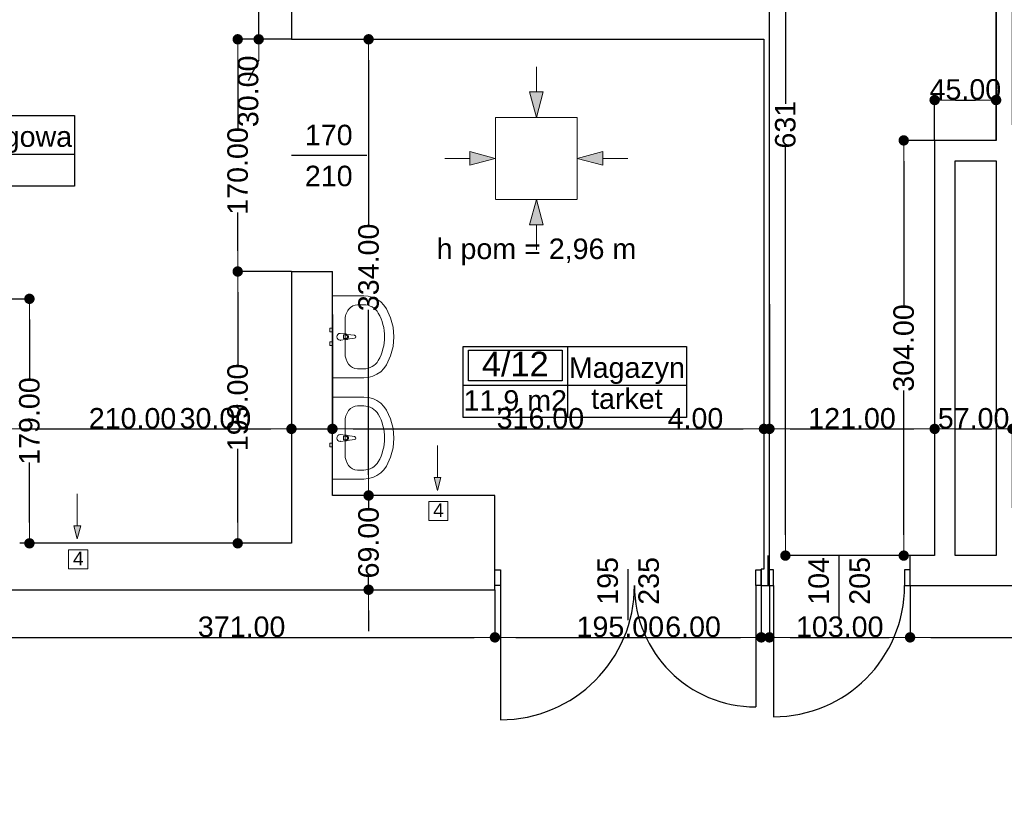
# Model space of a CAD drawing. Header units: millimetres. Extents: x -175445 to -20415, y -559200 to 231527.
# Tile 103 of 256: x -125528 to -118318, y -161825 to -156117. Entities that reach past the tile are written whole.
import ezdxf
from ezdxf.enums import TextEntityAlignment as Align

# ---------------------------------------------------------------- set-up
doc = ezdxf.new("R2010")
doc.units = ezdxf.units.MM
doc.header["$MEASUREMENT"] = 0
for name, color, linetype in [('Drzwi', 7, 'Continuous'), ('Linia', 7, 'Continuous'), ('Obiekt', 7, 'Continuous'), ('Strefa', 9, 'Continuous'), ('Słup', 7, 'Continuous'), ('Tekst', 7, 'Continuous'), ('Wymiary', 9, 'Continuous'), ('Ściana', 7, 'Continuous')]:
    doc.layers.add(name, color=color, linetype=linetype)
doc.styles.add('Arial', font='txt')
doc.styles.add('Times new roman', font='txt')
doc.dimstyles.new('GENERATED_STYLE__1', dxfattribs={"dimtxt": 150, "dimasz": 152, "dimexe": 0.18, "dimexo": 0, "dimgap": 0.09, "dimtad": 1, "dimtih": 1, "dimtoh": 1, "dimlfac": 0.1, "dimzin": 0, "dimdsep": 46, "dimtxsty": 'Arial', "dimblk": 'ARROWHEAD_11', "dimblk1": 'ARROWHEAD_11', "dimblk2": 'ARROWHEAD_11', "dimcen": 0.09, "dimclrd": 256, "dimclre": 256, "dimclrt": 256, "dimazin": 0, "dimtfac": 1, "dimtdec": 4, "dimtmove": 0, "dimatfit": 3, "dimfxl": 1, "dimtolj": 1, "dimtzin": 0, "dimarcsym": 0})
doc.dimstyles.new('GENERATED_STYLE__2', dxfattribs={"dimtxt": 150, "dimasz": 152, "dimexe": 0.18, "dimexo": 0, "dimgap": 0.09, "dimtad": 1, "dimlfac": 0.1, "dimzin": 0, "dimdsep": 46, "dimtxsty": 'Arial', "dimblk": 'ARROWHEAD_11', "dimblk1": 'ARROWHEAD_11', "dimblk2": 'ARROWHEAD_11', "dimcen": 0.09, "dimclrd": 256, "dimclre": 256, "dimclrt": 256, "dimazin": 0, "dimtfac": 1, "dimtdec": 4, "dimtmove": 0, "dimatfit": 3, "dimfxl": 1, "dimtolj": 1, "dimtzin": 0, "dimarcsym": 0})

# ---------------------------------------------------------------- blocks, each defined once
blk = doc.blocks.new('Sala zabiegowa_4_10_10', base_point=(-126641.4, 38268.8))
at = {"layer": 'Strefa'}
for p, q in [((-127420.4, 38551.7), (-125126.5, 38551.7)), ((-127420.4, 38033.1), (-127420.4, 38551.7)), ((-127381.5, 38525.7), (-126680.3, 38525.7)), ((-127381.5, 38299.5), (-127381.5, 38525.7)), ((-126680.3, 38525.7), (-126680.3, 38299.5)), ((-126641.4, 38551.7), (-126641.4, 38033.1)), ((-125126.5, 38551.7), (-125126.5, 38033.1)), ((-126680.3, 38299.5), (-127381.5, 38299.5)), ((-127420.4, 38268.8), (-125126.5, 38268.8)), ((-125126.5, 38033.1), (-127420.4, 38033.1))]:
    blk.add_line(p, q, dxfattribs=at)
at = {"layer": 'Strefa', "style": 'Arial'}
for tag, height, p in [('ROOM_NUMBER', 180, (-127030.9, 38423.8)), ('ROOM_NAME', 150, (-125883.9, 38397.2)), ('ROOM_CALC_AREA', 150, (-127030.9, 38156.8)), ('floor_f', 150, (-125883.9, 38170.1))]:
    blk.add_attdef(tag, text='', height=height, dxfattribs=at).set_placement(p, align=Align.MIDDLE_CENTER)
blk = doc.blocks.new('Magazyn_4_12_12', base_point=(-121517.4, 36577.2))
at = {"layer": 'Strefa'}
for p, q in [((-122280.6, 36860.1), (-120646.2, 36860.1)), ((-122280.6, 36341.5), (-122280.6, 36860.1)), ((-121517.4, 36860.1), (-121517.4, 36341.5)), ((-120646.2, 36860.1), (-120646.2, 36341.5)), ((-122242.4, 36834.1), (-121555.5, 36834.1)), ((-122242.4, 36607.9), (-122242.4, 36834.1)), ((-121555.5, 36834.1), (-121555.5, 36607.9)), ((-122280.6, 36577.2), (-120646.2, 36577.2)), ((-121555.5, 36607.9), (-122242.4, 36607.9)), ((-120646.2, 36341.5), (-122280.6, 36341.5))]:
    blk.add_line(p, q, dxfattribs=at)
at = {"layer": 'Strefa', "style": 'Arial'}
for tag, height, p in [('ROOM_NUMBER', 180, (-121899, 36732.2)), ('ROOM_NAME', 150, (-121081.8, 36705.6)), ('floor_f', 150, (-121081.8, 36478.5)), ('ROOM_CALC_AREA', 150, (-121899, 36465.2))]:
    blk.add_attdef(tag, text='', height=height, dxfattribs=at).set_placement(p, align=Align.MIDDLE_CENTER)
blk = doc.blocks.new('ARROWHEAD_11')
at = {"color": 0, "linetype": 'Continuous', "lineweight": 0}
blk.add_line((0, 0), (-1, 0), dxfattribs=at)
at = {"color": 0, "linetype": 'Continuous', "lineweight": 0, "const_width": 0.25, "flags": 128}
blk.add_lwpolyline([(-0.125, 0, 1), (0.125, 0, 1)], format="xyb", close=True, dxfattribs=at)
blk = doc.blocks.new('*D1174')
at = {"layer": 'Defpoints', "color": 0}
for p in [(-125758, -160639.1), (-125908, -166975.6), (-125758, -166975.6)]:
    blk.add_point(p, dxfattribs=at)
at = {"layer": 'Wymiary', "lineweight": -2}
for p, q in [((-126703.7, -160639.1), (-126212, -160639.1)), ((-126212, -160639.1), (-126060, -160639.1)), ((-125908, -166975.6), (-125908, -160639)), ((-125908, -160639.1), (-125758, -160639.1)), ((-125758, -166975.6), (-125758, -160639)), ((-125606, -160639.1), (-125454, -160639.1))]:
    blk.add_line(p, q, dxfattribs=at)
at = {"layer": 'Wymiary', "lineweight": -2, "xscale": 152, "yscale": 152, "zscale": 152}
blk.add_blockref('ARROWHEAD_11', (-125908, -160639.1), dxfattribs=at)
at = {"layer": 'Wymiary', "lineweight": -2, "xscale": 152, "yscale": 152, "zscale": 152, "rotation": 180}
blk.add_blockref('ARROWHEAD_11', (-125758, -160639.1), dxfattribs=at)
at = {"layer": 'Wymiary', "lineweight": 13, "insert": (-126457.9, -160562.5), "char_height": 150, "attachment_point": 5, "style": 'Arial'}
blk.add_mtext('\\A1;15.00', dxfattribs=at)
blk = doc.blocks.new('*D1175')
at = {"layer": 'Defpoints', "color": 0}
for p in [(-122048, -160290.6), (-122048, -160639.1), (-125758, -166975.6)]:
    blk.add_point(p, dxfattribs=at)
at = {"layer": 'Wymiary', "lineweight": -2}
for p, q in [((-122048, -160290.6), (-122048, -160639.3)), ((-125758, -166975.6), (-125758, -160639)), ((-125606, -160639.1), (-122200, -160639.1))]:
    blk.add_line(p, q, dxfattribs=at)
at = {"layer": 'Wymiary', "lineweight": -2, "xscale": 152, "yscale": 152, "zscale": 152, "rotation": 180}
blk.add_blockref('ARROWHEAD_11', (-125758, -160639.1), dxfattribs=at)
at = {"layer": 'Wymiary', "lineweight": -2, "xscale": 152, "yscale": 152, "zscale": 152}
blk.add_blockref('ARROWHEAD_11', (-122048, -160639.1), dxfattribs=at)
at = {"layer": 'Wymiary', "lineweight": 13, "insert": (-123903, -160562.4), "char_height": 150, "attachment_point": 5, "style": 'Arial'}
blk.add_mtext('\\A1;371.00', dxfattribs=at)
blk = doc.blocks.new('*D1176')
at = {"layer": 'Defpoints', "color": 0}
for p in [(-120098, -160260.6), (-122048, -160290.6), (-120098, -160639.1)]:
    blk.add_point(p, dxfattribs=at)
at = {"layer": 'Wymiary', "lineweight": -2}
for p, q in [((-120098, -160260.6), (-120098, -160639.3)), ((-122048, -160290.6), (-122048, -160639.3)), ((-121896, -160639.1), (-120250, -160639.1))]:
    blk.add_line(p, q, dxfattribs=at)
at = {"layer": 'Wymiary', "lineweight": -2, "xscale": 152, "yscale": 152, "zscale": 152, "rotation": 180}
blk.add_blockref('ARROWHEAD_11', (-122048, -160639.1), dxfattribs=at)
at = {"layer": 'Wymiary', "lineweight": -2, "xscale": 152, "yscale": 152, "zscale": 152}
blk.add_blockref('ARROWHEAD_11', (-120098, -160639.1), dxfattribs=at)
at = {"layer": 'Wymiary', "lineweight": 13, "insert": (-121129.9, -160562.5), "char_height": 150, "attachment_point": 5, "style": 'Arial'}
blk.add_mtext('\\A1;195.00', dxfattribs=at)
blk = doc.blocks.new('*D1177')
at = {"layer": 'Defpoints', "color": 0}
for p in [(-120098, -160260.6), (-120038, -160260.6), (-120038, -160639.1)]:
    blk.add_point(p, dxfattribs=at)
at = {"layer": 'Wymiary', "lineweight": -2}
for p, q in [((-120098, -160260.6), (-120098, -160639.3)), ((-120038, -160260.6), (-120038, -160639.3)), ((-120792, -160639.1), (-120402, -160639.1)), ((-120402, -160639.1), (-120250, -160639.1)), ((-120098, -160639.1), (-120038, -160639.1)), ((-119886, -160639.1), (-119734, -160639.1))]:
    blk.add_line(p, q, dxfattribs=at)
at = {"layer": 'Wymiary', "lineweight": -2, "xscale": 152, "yscale": 152, "zscale": 152}
blk.add_blockref('ARROWHEAD_11', (-120098, -160639.1), dxfattribs=at)
at = {"layer": 'Wymiary', "lineweight": -2, "xscale": 152, "yscale": 152, "zscale": 152, "rotation": 180}
blk.add_blockref('ARROWHEAD_11', (-120038, -160639.1), dxfattribs=at)
at = {"layer": 'Wymiary', "lineweight": 13, "insert": (-120597.1, -160562.5), "char_height": 150, "attachment_point": 5, "style": 'Arial'}
blk.add_mtext('\\A1;6.00', dxfattribs=at)
blk = doc.blocks.new('*D1178')
at = {"layer": 'Defpoints', "color": 0}
for p in [(-120038, -160260.6), (-119008, -160260.6), (-119008, -160639.1)]:
    blk.add_point(p, dxfattribs=at)
at = {"layer": 'Wymiary', "lineweight": -2}
for p, q in [((-120038, -160260.6), (-120038, -160639.3)), ((-119008, -160260.6), (-119008, -160639.3)), ((-119886, -160639.1), (-119160, -160639.1))]:
    blk.add_line(p, q, dxfattribs=at)
at = {"layer": 'Wymiary', "lineweight": -2, "xscale": 152, "yscale": 152, "zscale": 152, "rotation": 180}
blk.add_blockref('ARROWHEAD_11', (-120038, -160639.1), dxfattribs=at)
at = {"layer": 'Wymiary', "lineweight": -2, "xscale": 152, "yscale": 152, "zscale": 152}
blk.add_blockref('ARROWHEAD_11', (-119008, -160639.1), dxfattribs=at)
at = {"layer": 'Wymiary', "lineweight": 13, "insert": (-119523, -160562.4), "char_height": 150, "attachment_point": 5, "style": 'Arial'}
blk.add_mtext('\\A1;103.00', dxfattribs=at)
blk = doc.blocks.new('*D1179')
at = {"layer": 'Defpoints', "color": 0}
for p in [(-119008, -160260.6), (-115578, -160260.6), (-115578, -160639.1)]:
    blk.add_point(p, dxfattribs=at)
at = {"layer": 'Wymiary', "lineweight": -2}
for p, q in [((-119008, -160260.6), (-119008, -160639.3)), ((-115578, -160260.6), (-115578, -160639.3)), ((-118856, -160639.1), (-115730, -160639.1))]:
    blk.add_line(p, q, dxfattribs=at)
at = {"layer": 'Wymiary', "lineweight": -2, "xscale": 152, "yscale": 152, "zscale": 152, "rotation": 180}
blk.add_blockref('ARROWHEAD_11', (-119008, -160639.1), dxfattribs=at)
at = {"layer": 'Wymiary', "lineweight": -2, "xscale": 152, "yscale": 152, "zscale": 152}
blk.add_blockref('ARROWHEAD_11', (-115578, -160639.1), dxfattribs=at)
at = {"layer": 'Wymiary', "lineweight": 13, "insert": (-117293, -160562.4), "char_height": 150, "attachment_point": 5, "style": 'Arial'}
blk.add_mtext('\\A1;343.00', dxfattribs=at)
blk = doc.blocks.new('*D1289')
at = {"layer": 'Defpoints', "color": 0}
for p in [(-125638, -158160.6), (-125456.6, -158160.6), (-124793, -159950.6)]:
    blk.add_point(p, dxfattribs=at)
at = {"layer": 'Wymiary', "lineweight": -2}
for p, q in [((-125638, -158160.6), (-125456.5, -158160.6)), ((-125456.6, -158312.6), (-125456.6, -158751.5)), ((-125456.6, -159798.6), (-125456.6, -159359.8)), ((-124793, -159950.6), (-125456.8, -159950.6))]:
    blk.add_line(p, q, dxfattribs=at)
at = {"layer": 'Wymiary', "lineweight": -2, "xscale": 152, "yscale": 152, "zscale": 152}
for p, rotation in [((-125456.6, -158160.6), 90), ((-125456.6, -159950.6), 270)]:
    blk.add_blockref('ARROWHEAD_11', p, dxfattribs=dict(at, rotation=rotation))
at = {"layer": 'Wymiary', "lineweight": 13, "insert": (-125456.6, -159055.6), "char_height": 150, "attachment_point": 5, "rotation": 90, "style": 'Arial'}
blk.add_mtext('\\A1;179.00', dxfattribs=at)
blk = doc.blocks.new('*D1290')
at = {"layer": 'Defpoints', "color": 0}
for p in [(-123931.5, -157960.6), (-123538, -157960.6), (-123538, -159950.6)]:
    blk.add_point(p, dxfattribs=at)
at = {"layer": 'Wymiary', "lineweight": -2}
for p, q in [((-123538, -157960.6), (-123931.7, -157960.6)), ((-123931.5, -158112.6), (-123931.5, -158651.5)), ((-123931.5, -159798.6), (-123931.5, -159259.8)), ((-123538, -159950.6), (-123931.7, -159950.6))]:
    blk.add_line(p, q, dxfattribs=at)
at = {"layer": 'Wymiary', "lineweight": -2, "xscale": 152, "yscale": 152, "zscale": 152}
for p, rotation in [((-123931.5, -157960.6), 90), ((-123931.5, -159950.6), 270)]:
    blk.add_blockref('ARROWHEAD_11', p, dxfattribs=dict(at, rotation=rotation))
at = {"layer": 'Wymiary', "lineweight": 13, "insert": (-123931.5, -158955.6), "char_height": 150, "attachment_point": 5, "rotation": 90, "style": 'Arial'}
blk.add_mtext('\\A1;199.00', dxfattribs=at)
blk = doc.blocks.new('*D1291')
at = {"layer": 'Defpoints', "color": 0}
for p in [(-123931.5, -156260.6), (-123538, -156260.6), (-123538, -157960.6)]:
    blk.add_point(p, dxfattribs=at)
at = {"layer": 'Wymiary', "lineweight": -2}
for p, q in [((-123538, -156260.6), (-123931.7, -156260.6)), ((-123931.5, -156412.6), (-123931.5, -156920.3)), ((-123931.5, -157808.6), (-123931.5, -157528.6)), ((-123538, -157960.6), (-123931.7, -157960.6))]:
    blk.add_line(p, q, dxfattribs=at)
at = {"layer": 'Wymiary', "lineweight": -2, "xscale": 152, "yscale": 152, "zscale": 152}
for p, rotation in [((-123931.5, -156260.6), 90), ((-123931.5, -157960.6), 270)]:
    blk.add_blockref('ARROWHEAD_11', p, dxfattribs=dict(at, rotation=rotation))
at = {"layer": 'Wymiary', "lineweight": 13, "insert": (-123931.5, -157224.5), "char_height": 150, "attachment_point": 5, "rotation": 90, "style": 'Arial'}
blk.add_mtext('\\A1;170.00', dxfattribs=at)
blk = doc.blocks.new('*D1292')
at = {"layer": 'Defpoints', "color": 0}
for p in [(-123778, -155960.6), (-123538, -155960.6), (-123538, -156260.6)]:
    blk.add_point(p, dxfattribs=at)
at = {"layer": 'Wymiary', "lineweight": -2}
for p, q in [((-123778, -155808.6), (-123778, -155656.6)), ((-123538, -155960.6), (-123778.2, -155960.6)), ((-123778, -156260.6), (-123778, -155960.6)), ((-123538, -156260.6), (-123778.2, -156260.6)), ((-123778, -156412.6), (-123854.8, -156564.6))]:
    blk.add_line(p, q, dxfattribs=at)
at = {"layer": 'Wymiary', "lineweight": -2, "xscale": 152, "yscale": 152, "zscale": 152}
for p, rotation in [((-123778, -155960.6), 270), ((-123778, -156260.6), 90)]:
    blk.add_blockref('ARROWHEAD_11', p, dxfattribs=dict(at, rotation=rotation))
at = {"layer": 'Wymiary', "lineweight": 13, "insert": (-123854.8, -156641.4), "char_height": 150, "attachment_point": 5, "rotation": 90, "style": 'Arial'}
blk.add_mtext('\\A1;30.00', dxfattribs=at)
blk = doc.blocks.new('*D1295')
at = {"layer": 'Defpoints', "color": 0}
for p in [(-119054.6, -157000.6), (-118828, -157000.6), (-118828, -160040.6)]:
    blk.add_point(p, dxfattribs=at)
at = {"layer": 'Wymiary', "lineweight": -2}
for p, q in [((-118828, -157000.6), (-119054.8, -157000.6)), ((-119054.6, -157152.6), (-119054.6, -158209.5)), ((-119054.6, -159888.6), (-119054.6, -158831.8)), ((-118828, -160040.6), (-119054.8, -160040.6))]:
    blk.add_line(p, q, dxfattribs=at)
at = {"layer": 'Wymiary', "lineweight": -2, "xscale": 152, "yscale": 152, "zscale": 152}
for p, rotation in [((-119054.6, -157000.6), 90), ((-119054.6, -160040.6), 270)]:
    blk.add_blockref('ARROWHEAD_11', p, dxfattribs=dict(at, rotation=rotation))
at = {"layer": 'Wymiary', "lineweight": 13, "insert": (-119054.6, -158520.6), "char_height": 150, "attachment_point": 5, "rotation": 90, "style": 'Arial'}
blk.add_mtext('\\A1;304.00', dxfattribs=at)
blk = doc.blocks.new('*D1310')
at = {"layer": 'Defpoints', "color": 0}
for p in [(-119921.2, -153730.8), (-118949.6, -153730.8), (-118828, -160040.6)]:
    blk.add_point(p, dxfattribs=at)
at = {"layer": 'Wymiary', "lineweight": -2}
for p, q in [((-118949.6, -153730.8), (-119921.4, -153730.8)), ((-119921.2, -153882.8), (-119921.2, -156734)), ((-119921.2, -159888.6), (-119921.2, -157037.5)), ((-118828, -160040.6), (-119921.4, -160040.6))]:
    blk.add_line(p, q, dxfattribs=at)
at = {"layer": 'Wymiary', "lineweight": -2, "xscale": 152, "yscale": 152, "zscale": 152}
for p, rotation in [((-119921.2, -153730.8), 90), ((-119921.2, -160040.6), 270)]:
    blk.add_blockref('ARROWHEAD_11', p, dxfattribs=dict(at, rotation=rotation))
at = {"layer": 'Wymiary', "lineweight": 13, "insert": (-119921.2, -156885.7), "char_height": 150, "attachment_point": 5, "rotation": 90, "style": 'Arial'}
blk.add_mtext('\\A1;631', dxfattribs=at)
blk = doc.blocks.new('*D1311')
at = {"layer": 'Defpoints', "color": 0}
for p in [(-118378, -156705.1), (-118828, -157000.6), (-118378, -157000.6)]:
    blk.add_point(p, dxfattribs=at)
at = {"layer": 'Wymiary', "lineweight": -2}
for p, q in [((-118828, -157000.6), (-118828, -156705)), ((-118676, -156705.1), (-118530, -156705.1)), ((-118378, -157000.6), (-118378, -156705))]:
    blk.add_line(p, q, dxfattribs=at)
at = {"layer": 'Wymiary', "lineweight": -2, "xscale": 152, "yscale": 152, "zscale": 152, "rotation": 180}
blk.add_blockref('ARROWHEAD_11', (-118828, -156705.1), dxfattribs=at)
at = {"layer": 'Wymiary', "lineweight": -2, "xscale": 152, "yscale": 152, "zscale": 152}
blk.add_blockref('ARROWHEAD_11', (-118378, -156705.1), dxfattribs=at)
at = {"layer": 'Wymiary', "lineweight": 13, "insert": (-118603, -156628.5), "char_height": 150, "attachment_point": 5, "style": 'Arial'}
blk.add_mtext('\\A1;45.00', dxfattribs=at)
blk = doc.blocks.new('*D1315')
at = {"layer": 'Defpoints', "color": 0}
for p in [(-118378, -155647.6), (-120038, -155960.6), (-118378, -156885.7)]:
    blk.add_point(p, dxfattribs=at)
at = {"layer": 'Wymiary', "lineweight": -2}
for p, q in [((-120038, -155960.6), (-120038, -155647.5)), ((-119886, -155647.6), (-118530, -155647.6)), ((-118378, -156885.7), (-118378, -155647.5))]:
    blk.add_line(p, q, dxfattribs=at)
at = {"layer": 'Wymiary', "lineweight": -2, "xscale": 152, "yscale": 152, "zscale": 152, "rotation": 180}
blk.add_blockref('ARROWHEAD_11', (-120038, -155647.6), dxfattribs=at)
at = {"layer": 'Wymiary', "lineweight": -2, "xscale": 152, "yscale": 152, "zscale": 152}
blk.add_blockref('ARROWHEAD_11', (-118378, -155647.6), dxfattribs=at)
at = {"layer": 'Wymiary', "lineweight": 13, "insert": (-119321.8, -155571), "char_height": 150, "attachment_point": 5, "style": 'Arial'}
blk.add_mtext('\\A1;166.00', dxfattribs=at)
blk = doc.blocks.new('*D1316')
at = {"layer": 'Defpoints', "color": 0}
for p in [(-118258, -155647.6), (-118378, -156885.7), (-118258, -156885.7)]:
    blk.add_point(p, dxfattribs=at)
at = {"layer": 'Wymiary', "lineweight": -2}
for p, q in [((-119173.7, -155647.6), (-118682, -155647.6)), ((-118682, -155647.6), (-118530, -155647.6)), ((-118378, -156885.7), (-118378, -155647.5)), ((-118378, -155647.6), (-118258, -155647.6)), ((-118258, -156885.7), (-118258, -155647.5)), ((-118106, -155647.6), (-117954, -155647.6))]:
    blk.add_line(p, q, dxfattribs=at)
at = {"layer": 'Wymiary', "lineweight": -2, "xscale": 152, "yscale": 152, "zscale": 152}
blk.add_blockref('ARROWHEAD_11', (-118378, -155647.6), dxfattribs=at)
at = {"layer": 'Wymiary', "lineweight": -2, "xscale": 152, "yscale": 152, "zscale": 152, "rotation": 180}
blk.add_blockref('ARROWHEAD_11', (-118258, -155647.6), dxfattribs=at)
at = {"layer": 'Wymiary', "lineweight": 13, "insert": (-118927.9, -155571), "char_height": 150, "attachment_point": 5, "style": 'Arial'}
blk.add_mtext('\\A1;12.00', dxfattribs=at)
blk = doc.blocks.new('*D1321')
at = {"layer": 'Defpoints', "color": 0}
for p in [(-123538, -158275.6), (-123538, -159112.8), (-125638, -159225.6)]:
    blk.add_point(p, dxfattribs=at)
at = {"layer": 'Wymiary', "lineweight": -2}
for p, q in [((-123538, -158275.6), (-123538, -159113)), ((-125638, -159225.6), (-125638, -159112.7)), ((-125486, -159112.8), (-123690, -159112.8))]:
    blk.add_line(p, q, dxfattribs=at)
at = {"layer": 'Wymiary', "lineweight": -2, "xscale": 152, "yscale": 152, "zscale": 152, "rotation": 180}
blk.add_blockref('ARROWHEAD_11', (-125638, -159112.8), dxfattribs=at)
at = {"layer": 'Wymiary', "lineweight": -2, "xscale": 152, "yscale": 152, "zscale": 152}
blk.add_blockref('ARROWHEAD_11', (-123538, -159112.8), dxfattribs=at)
at = {"layer": 'Wymiary', "lineweight": 13, "insert": (-124701.8, -159036.2), "char_height": 150, "attachment_point": 5, "style": 'Arial'}
blk.add_mtext('\\A1;210.00', dxfattribs=at)
blk = doc.blocks.new('*D1322')
at = {"layer": 'Defpoints', "color": 0}
for p in [(-123538, -158275.6), (-123238, -158275.6), (-123238, -159112.8)]:
    blk.add_point(p, dxfattribs=at)
at = {"layer": 'Wymiary', "lineweight": -2}
for p, q in [((-123538, -158275.6), (-123538, -159113)), ((-123238, -158275.6), (-123238, -159113)), ((-124347.7, -159112.8), (-123842, -159112.8)), ((-123842, -159112.8), (-123690, -159112.8)), ((-123538, -159112.8), (-123238, -159112.8)), ((-123086, -159112.8), (-122934, -159112.8))]:
    blk.add_line(p, q, dxfattribs=at)
at = {"layer": 'Wymiary', "lineweight": -2, "xscale": 152, "yscale": 152, "zscale": 152}
blk.add_blockref('ARROWHEAD_11', (-123538, -159112.8), dxfattribs=at)
at = {"layer": 'Wymiary', "lineweight": -2, "xscale": 152, "yscale": 152, "zscale": 152, "rotation": 180}
blk.add_blockref('ARROWHEAD_11', (-123238, -159112.8), dxfattribs=at)
at = {"layer": 'Wymiary', "lineweight": 13, "insert": (-124094.9, -159036.1), "char_height": 150, "attachment_point": 5, "style": 'Arial'}
blk.add_mtext('\\A1;30.00', dxfattribs=at)
blk = doc.blocks.new('*D1323')
at = {"layer": 'Defpoints', "color": 0}
for p in [(-120078, -158200.6), (-123238, -158275.6), (-120078, -159112.8)]:
    blk.add_point(p, dxfattribs=at)
at = {"layer": 'Wymiary', "lineweight": -2}
for p, q in [((-120078, -158200.6), (-120078, -159113)), ((-123238, -158275.6), (-123238, -159113)), ((-123086, -159112.8), (-120230, -159112.8))]:
    blk.add_line(p, q, dxfattribs=at)
at = {"layer": 'Wymiary', "lineweight": -2, "xscale": 152, "yscale": 152, "zscale": 152, "rotation": 180}
blk.add_blockref('ARROWHEAD_11', (-123238, -159112.8), dxfattribs=at)
at = {"layer": 'Wymiary', "lineweight": -2, "xscale": 152, "yscale": 152, "zscale": 152}
blk.add_blockref('ARROWHEAD_11', (-120078, -159112.8), dxfattribs=at)
at = {"layer": 'Wymiary', "lineweight": 13, "insert": (-121714.9, -159036.1), "char_height": 150, "attachment_point": 5, "style": 'Arial'}
blk.add_mtext('\\A1;316.00', dxfattribs=at)
blk = doc.blocks.new('*D1324')
at = {"layer": 'Defpoints', "color": 0}
for p in [(-120078, -158200.6), (-120038, -158200.6), (-120038, -159112.8)]:
    blk.add_point(p, dxfattribs=at)
at = {"layer": 'Wymiary', "lineweight": -2}
for p, q in [((-120078, -158200.6), (-120078, -159113)), ((-120038, -158200.6), (-120038, -159113)), ((-120777.3, -159112.8), (-120382, -159112.8)), ((-120382, -159112.8), (-120230, -159112.8)), ((-120078, -159112.8), (-120038, -159112.8)), ((-119886, -159112.8), (-119734, -159112.8))]:
    blk.add_line(p, q, dxfattribs=at)
at = {"layer": 'Wymiary', "lineweight": -2, "xscale": 152, "yscale": 152, "zscale": 152}
blk.add_blockref('ARROWHEAD_11', (-120078, -159112.8), dxfattribs=at)
at = {"layer": 'Wymiary', "lineweight": -2, "xscale": 152, "yscale": 152, "zscale": 152, "rotation": 180}
blk.add_blockref('ARROWHEAD_11', (-120038, -159112.8), dxfattribs=at)
at = {"layer": 'Wymiary', "lineweight": 13, "insert": (-120579.7, -159036.2), "char_height": 150, "attachment_point": 5, "style": 'Arial'}
blk.add_mtext('\\A1;4.00', dxfattribs=at)
blk = doc.blocks.new('*D1325')
at = {"layer": 'Defpoints', "color": 0}
for p in [(-120038, -158200.6), (-118828, -158520.6), (-118828, -159112.8)]:
    blk.add_point(p, dxfattribs=at)
at = {"layer": 'Wymiary', "lineweight": -2}
for p, q in [((-120038, -158200.6), (-120038, -159113)), ((-118828, -158520.6), (-118828, -159113)), ((-119886, -159112.8), (-118980, -159112.8))]:
    blk.add_line(p, q, dxfattribs=at)
at = {"layer": 'Wymiary', "lineweight": -2, "xscale": 152, "yscale": 152, "zscale": 152, "rotation": 180}
blk.add_blockref('ARROWHEAD_11', (-120038, -159112.8), dxfattribs=at)
at = {"layer": 'Wymiary', "lineweight": -2, "xscale": 152, "yscale": 152, "zscale": 152}
blk.add_blockref('ARROWHEAD_11', (-118828, -159112.8), dxfattribs=at)
at = {"layer": 'Wymiary', "lineweight": 13, "insert": (-119433, -159036.2), "char_height": 150, "attachment_point": 5, "style": 'Arial'}
blk.add_mtext('\\A1;121.00', dxfattribs=at)
blk = doc.blocks.new('*D1326')
at = {"layer": 'Defpoints', "color": 0}
for p in [(-118828, -158520.6), (-118258, -159112.8), (-118258, -159690.6)]:
    blk.add_point(p, dxfattribs=at)
at = {"layer": 'Wymiary', "lineweight": -2}
for p, q in [((-118828, -158520.6), (-118828, -159113)), ((-118676, -159112.8), (-118410, -159112.8)), ((-118258, -159690.6), (-118258, -159112.7))]:
    blk.add_line(p, q, dxfattribs=at)
at = {"layer": 'Wymiary', "lineweight": -2, "xscale": 152, "yscale": 152, "zscale": 152, "rotation": 180}
blk.add_blockref('ARROWHEAD_11', (-118828, -159112.8), dxfattribs=at)
at = {"layer": 'Wymiary', "lineweight": -2, "xscale": 152, "yscale": 152, "zscale": 152}
blk.add_blockref('ARROWHEAD_11', (-118258, -159112.8), dxfattribs=at)
at = {"layer": 'Wymiary', "lineweight": 13, "insert": (-118543, -159036.2), "char_height": 150, "attachment_point": 5, "style": 'Arial'}
blk.add_mtext('\\A1;57.00', dxfattribs=at)
blk = doc.blocks.new('*D1337')
at = {"layer": 'Defpoints', "color": 0}
for p in [(-122973, -159600.6), (-122048, -159600.6), (-123238, -160290.6)]:
    blk.add_point(p, dxfattribs=at)
at = {"layer": 'Wymiary', "lineweight": -2}
for p, q in [((-122973, -159448.6), (-122973, -159296.6)), ((-122048, -159600.6), (-122973.2, -159600.6)), ((-122973, -159600.6), (-122973, -159692.3)), ((-122973, -160290.6), (-122973, -160199)), ((-123238, -160290.6), (-122972.8, -160290.6)), ((-122973, -160442.6), (-122973, -160594.6))]:
    blk.add_line(p, q, dxfattribs=at)
at = {"layer": 'Wymiary', "lineweight": -2, "xscale": 152, "yscale": 152, "zscale": 152}
for p, rotation in [((-122973, -159600.6), 270), ((-122973, -160290.6), 90)]:
    blk.add_blockref('ARROWHEAD_11', p, dxfattribs=dict(at, rotation=rotation))
at = {"layer": 'Wymiary', "lineweight": 13, "insert": (-122973, -159945.6), "char_height": 150, "attachment_point": 5, "rotation": 90, "style": 'Arial'}
blk.add_mtext('\\A1;69.00', dxfattribs=at)
blk = doc.blocks.new('*D1338')
at = {"layer": 'Defpoints', "color": 0}
for p in [(-123538, -156260.6), (-122973, -156260.6), (-122048, -159600.6)]:
    blk.add_point(p, dxfattribs=at)
at = {"layer": 'Wymiary', "lineweight": -2}
for p, q in [((-123538, -156260.6), (-122972.8, -156260.6)), ((-122973, -156412.6), (-122973, -157619.5)), ((-122973, -159448.6), (-122973, -158241.8)), ((-122048, -159600.6), (-122973.2, -159600.6))]:
    blk.add_line(p, q, dxfattribs=at)
at = {"layer": 'Wymiary', "lineweight": -2, "xscale": 152, "yscale": 152, "zscale": 152}
for p, rotation in [((-122973, -156260.6), 90), ((-122973, -159600.6), 270)]:
    blk.add_blockref('ARROWHEAD_11', p, dxfattribs=dict(at, rotation=rotation))
at = {"layer": 'Wymiary', "lineweight": 13, "insert": (-122973, -157930.6), "char_height": 150, "attachment_point": 5, "rotation": 90, "style": 'Arial'}
blk.add_mtext('\\A1;334.00', dxfattribs=at)

msp = doc.modelspace()

# ---------------------------------------------------------------- hatches: boundary and pattern name
at = {"layer": 'Linia', "linetype": 'Continuous', "lineweight": 13}
for points in [[(-121744.413, -156832.521), (-121694.164, -156645.985), (-121794.164, -156645.852)], [(-122045.613, -157132.521), (-122232.216, -157082.521), (-122232.216, -157182.521)], [(-121444.813, -157132.521), (-121258.211, -157182.521), (-121258.211, -157082.521)], [(-121744.413, -157432.52), (-121794.164, -157619.189), (-121694.164, -157619.056)], [(-122468.548, -159562.985), (-122443.548, -159469.684), (-122493.548, -159469.684)], [(-125106.221, -159917.053), (-125081.221, -159823.752), (-125131.221, -159823.752)]]:
    msp.add_hatch(color=253, dxfattribs=at).paths.add_polyline_path(points)

# ---------------------------------------------------------------- linework, layer by layer
at = {"layer": 'Drzwi', "color": 253}
for p, q in [((-122048.019, -160145.636), (-122008.019, -160145.636)), ((-122048.019, -160260.636), (-122048.019, -160145.636)), ((-122048.019, -160260.636), (-122048.019, -160145.636)), ((-122008.019, -160145.636), (-122008.019, -160260.636)), ((-120138.019, -160260.636), (-120138.019, -160145.636)), ((-120138.019, -160145.636), (-120098.019, -160145.636)), ((-120098.019, -160145.636), (-120098.019, -160260.636)), ((-120098.019, -160260.636), (-120098.019, -160145.636)), ((-120008.019, -160145.636), (-120048.019, -160145.636)), ((-120048.019, -160145.636), (-120048.019, -160260.636)), ((-120048.019, -160260.636), (-120048.019, -160145.636)), ((-120008.019, -160260.636), (-120008.019, -160145.636)), ((-119008.019, -160145.636), (-119048.019, -160145.636)), ((-119048.019, -160145.636), (-119048.019, -160260.636)), ((-119008.019, -160260.636), (-119008.019, -160145.636)), ((-119008.019, -160260.636), (-119008.019, -160145.636)), ((-122008.019, -160260.636), (-122048.019, -160260.636)), ((-122008.019, -160260.636), (-122008.019, -161242.636)), ((-120098.019, -160260.636), (-120138.019, -160260.636)), ((-120138.019, -160260.636), (-120138.019, -161148.636)), ((-120048.019, -160260.636), (-120008.019, -160260.636)), ((-120008.019, -160260.636), (-120008.019, -161220.636)), ((-119048.019, -160260.636), (-119008.019, -160260.636))]:
    msp.add_line(p, q, dxfattribs=at)
for centre, radius, start, end in [((-122008.019, -160260.636), 982, 270, 0), ((-120138.019, -160260.636), 888, 180, 270), ((-120008.019, -160260.636), 960, 270, 0)]:
    msp.add_arc(centre, radius, start, end, dxfattribs=at)
at = {"layer": 'Linia', "color": 253, "lineweight": 13}
for p, q in [((-121743.919, -156462.146), (-121744.164, -156645.918)), ((-121744.413, -156832.521), (-121794.164, -156645.852)), ((-121794.164, -156645.852), (-121694.164, -156645.985)), ((-121744.413, -156832.521), (-121694.164, -156645.985)), ((-121444.813, -156832.921), (-122044.813, -156832.921)), ((-122044.813, -156832.921), (-122044.813, -157432.121)), ((-121444.813, -157432.121), (-121444.813, -156832.921)), ((-122045.613, -157132.521), (-122232.216, -157082.521)), ((-122232.216, -157182.521), (-122232.216, -157082.521)), ((-121444.813, -157132.521), (-121258.211, -157082.521)), ((-121258.211, -157082.521), (-121258.211, -157182.521)), ((-122415.988, -157132.521), (-122232.216, -157132.521)), ((-122045.613, -157132.521), (-122232.216, -157182.521)), ((-121444.813, -157132.521), (-121258.211, -157182.521)), ((-121074.438, -157132.521), (-121258.211, -157132.521)), ((-122044.813, -157432.921), (-121444.813, -157432.921)), ((-121744.413, -157432.52), (-121794.164, -157619.189)), ((-121744.413, -157432.52), (-121694.164, -157619.056)), ((-121694.164, -157619.056), (-121794.164, -157619.189)), ((-121743.919, -157802.895), (-121744.164, -157619.123)), ((-122468.548, -159235.293), (-122468.548, -159469.684)), ((-122468.548, -159562.985), (-122493.548, -159469.684)), ((-122493.548, -159469.684), (-122443.548, -159469.684)), ((-122468.548, -159562.985), (-122443.548, -159469.684)), ((-125106.221, -159589.361), (-125106.221, -159823.752)), ((-122531.882, -159783.62), (-122531.882, -159643.62)), ((-122531.882, -159643.62), (-122391.882, -159643.62)), ((-122391.882, -159643.62), (-122391.882, -159783.62)), ((-125106.221, -159917.053), (-125131.221, -159823.752)), ((-125131.221, -159823.752), (-125081.221, -159823.752)), ((-125106.221, -159917.053), (-125081.221, -159823.752)), ((-122391.882, -159783.62), (-122531.882, -159783.62)), ((-125169.554, -160137.688), (-125169.554, -159997.688)), ((-125169.554, -159997.688), (-125029.554, -159997.688)), ((-125029.554, -159997.688), (-125029.554, -160137.688)), ((-125029.554, -160137.688), (-125169.554, -160137.688))]:
    msp.add_line(p, q, dxfattribs=at)
at = {"layer": 'Obiekt', "color": 253}
for p, q in [((-122986.64, -157110.636), (-123538.019, -157110.636)), ((-119528.019, -160512.014), (-119528.019, -160040.636)), ((-121073.019, -160512.014), (-121073.019, -160140.636))]:
    msp.add_line(p, q, dxfattribs=at)
at = {"layer": 'Obiekt', "color": 253, "lineweight": 5}
for p, q in [((-123008.928, -158138.55), (-123238.019, -158138.55)), ((-123238.019, -158138.55), (-123238.019, -158738.55)), ((-122975.206, -158141.445), (-123008.928, -158138.55)), ((-122942.562, -158150.037), (-122975.206, -158141.445)), ((-122912.038, -158164.051), (-122942.562, -158150.037)), ((-122884.612, -158183.041), (-122912.038, -158164.051)), ((-122861.158, -158206.398), (-122884.612, -158183.041)), ((-123054.746, -158203.767), (-123008.928, -158203.767)), ((-122842.428, -158233.376), (-122861.158, -158206.398)), ((-122812.487, -158298.568), (-122842.428, -158233.376)), ((-123145.701, -158319.724), (-123145.701, -158557.376)), ((-122794.188, -158367.588), (-122812.487, -158298.568)), ((-123238.019, -158375.05), (-123258.019, -158375.05)), ((-123258.019, -158375.05), (-123258.019, -158402.05)), ((-123258.019, -158402.05), (-123238.019, -158402.05)), ((-123238.019, -158402.05), (-123238.019, -158375.05)), ((-122788.032, -158438.55), (-122794.188, -158367.588)), ((-123238.019, -158475.05), (-123258.019, -158475.05)), ((-123258.019, -158475.05), (-123258.019, -158502.05)), ((-123238.019, -158502.05), (-123238.019, -158475.05)), ((-123138.748, -158417.55), (-123180.701, -158413.55)), ((-123180.701, -158463.55), (-123138.748, -158459.55)), ((-123155.79, -158424.95), (-123140.92, -158424.95)), ((-123155.79, -158452.15), (-123155.79, -158424.95)), ((-123140.92, -158452.15), (-123155.79, -158452.15)), ((-123076.301, -158427.45), (-123129.234, -158420.82)), ((-123129.234, -158456.28), (-123076.301, -158449.65)), ((-122794.188, -158509.511), (-122788.032, -158438.55)), ((-123258.019, -158502.05), (-123238.019, -158502.05)), ((-122812.487, -158578.532), (-122794.188, -158509.511)), ((-122842.428, -158643.724), (-122812.487, -158578.532)), ((-123054.746, -158673.332), (-123008.928, -158673.332)), ((-122884.612, -158694.059), (-122861.158, -158670.702)), ((-122861.158, -158670.702), (-122842.428, -158643.724)), ((-123238.019, -158738.55), (-123008.928, -158738.55)), ((-123008.928, -158738.55), (-122975.206, -158735.655)), ((-122975.206, -158735.655), (-122942.562, -158727.063)), ((-122942.562, -158727.063), (-122912.038, -158713.048)), ((-122912.038, -158713.048), (-122884.612, -158694.059)), ((-123008.928, -158879.874), (-123238.019, -158879.874)), ((-123238.019, -158879.874), (-123238.019, -159479.874)), ((-122975.206, -158882.769), (-123008.928, -158879.874)), ((-122942.562, -158891.361), (-122975.206, -158882.769)), ((-122912.038, -158905.376), (-122942.562, -158891.361)), ((-122884.612, -158924.365), (-122912.038, -158905.376)), ((-123054.746, -158945.092), (-123008.928, -158945.092)), ((-122861.158, -158947.722), (-122884.612, -158924.365)), ((-122842.428, -158974.7), (-122861.158, -158947.722)), ((-122812.487, -159039.892), (-122842.428, -158974.7)), ((-122794.188, -159108.913), (-122812.487, -159039.892)), ((-123238.019, -159116.374), (-123258.019, -159116.374)), ((-123258.019, -159116.374), (-123258.019, -159143.374)), ((-123238.019, -159143.374), (-123238.019, -159116.374)), ((-123145.701, -159061.048), (-123145.701, -159298.7)), ((-122788.032, -159179.874), (-122794.188, -159108.913)), ((-123258.019, -159143.374), (-123238.019, -159143.374)), ((-123138.748, -159158.874), (-123180.701, -159154.874)), ((-123155.79, -159166.274), (-123140.92, -159166.274)), ((-123155.79, -159193.474), (-123155.79, -159166.274)), ((-123140.92, -159193.474), (-123155.79, -159193.474)), ((-123076.301, -159168.774), (-123129.234, -159162.144)), ((-123129.234, -159197.604), (-123076.301, -159190.974)), ((-122794.188, -159250.836), (-122788.032, -159179.874)), ((-123238.019, -159216.374), (-123258.019, -159216.374)), ((-123258.019, -159216.374), (-123258.019, -159243.374)), ((-123258.019, -159243.374), (-123238.019, -159243.374)), ((-123238.019, -159243.374), (-123238.019, -159216.374)), ((-123180.701, -159204.874), (-123138.748, -159200.874)), ((-122812.487, -159319.856), (-122794.188, -159250.836)), ((-122842.428, -159385.048), (-122812.487, -159319.856)), ((-122884.612, -159435.383), (-122861.158, -159412.026)), ((-122861.158, -159412.026), (-122842.428, -159385.048)), ((-123238.019, -159479.874), (-123008.928, -159479.874)), ((-123054.746, -159414.657), (-123008.928, -159414.657)), ((-123008.928, -159479.874), (-122975.206, -159476.979)), ((-122975.206, -159476.979), (-122942.562, -159468.387)), ((-122942.562, -159468.387), (-122912.038, -159454.373)), ((-122912.038, -159454.373), (-122884.612, -159435.383))]:
    msp.add_line(p, q, dxfattribs=at)
for centre, radius, start, end in [((-123180.701, -158438.55), 25, 90, 270), ((-123140.92, -158438.55), 13.6, 270, 90), ((-123140.648, -158438.55), 21.086, 57.2289746, 84.8303928), ((-123140.648, -158438.55), 21.086, 275.1696072, 302.7710254), ((-123140.648, -158438.55), 21.086, 302.7710254, 57.2289746), ((-123077.691, -158438.55), 11.187, 277.1389248, 82.8610752), ((-123180.701, -159179.874), 25, 90, 270), ((-123140.92, -159179.874), 13.6, 270, 90), ((-123140.648, -159179.874), 21.086, 57.2289746, 84.8303928), ((-123140.648, -159179.874), 21.086, 302.7710254, 57.2289746), ((-123077.691, -159179.874), 11.187, 277.1389248, 82.8610752), ((-123140.648, -159179.874), 21.086, 275.1696072, 302.7710254)]:
    msp.add_arc(centre, radius, start, end, dxfattribs=at)
for centre, major_axis, ratio, start_param, end_param in [((-123054.746, -158319.854), (0, 116.066), 0.78364566, 0, 1.57079633), ((-123008.928, -158319.698), (121.2, 0), 0.95652174, 0.49697483, 1.57079633), ((-123238.019, -158438.55), (381.818, 0), 0.95652174, 5.78621047, 6.78016015), ((-123054.746, -158557.246), (0, 116.066), 0.78364566, 1.57079633, 3.14159265), ((-123008.928, -158557.402), (121.2, 0), 0.95652174, 4.71238898, 5.78621048), ((-123054.746, -159061.178), (0, 116.066), 0.78364566, 0, 1.57079633), ((-123008.928, -159061.022), (121.2, 0), 0.95652174, 0.49697483, 1.57079633), ((-123238.019, -159179.874), (381.818, 0), 0.95652174, 5.78621047, 6.78016015), ((-123054.746, -159298.57), (0, 116.066), 0.78364566, 1.57079633, 3.14159265), ((-123008.928, -159298.726), (121.2, 0), 0.95652174, 4.71238898, 5.78621048)]:
    msp.add_ellipse(centre, major_axis=major_axis, ratio=ratio, start_param=start_param, end_param=end_param, dxfattribs=at)
for p in [(-123180.701, -158463.55), (-123138.748, -158417.55), (-123129.234, -158456.28), (-123076.301, -158427.45), (-123138.748, -159158.874), (-123076.301, -159168.774), (-123180.701, -159204.874), (-123129.234, -159197.604)]:
    msp.add_point(p, dxfattribs=at)
at = {"layer": 'Słup', "color": 253}
for p, q in [((-123538.019, -159600.636), (-123538.019, -159950.636)), ((-122048.019, -159600.636), (-123238.019, -159600.636)), ((-122048.019, -160290.636), (-122048.019, -159600.636)), ((-123538.019, -160290.636), (-123238.019, -160290.636)), ((-123238.019, -160290.636), (-122048.019, -160290.636))]:
    msp.add_line(p, q, dxfattribs=at)
at = {"layer": 'Ściana', "color": 253}
for p, q in [((-123538.019, -156260.636), (-123238.019, -156260.636)), ((-123538.019, -157960.636), (-123238.019, -157960.636)), ((-120048.019, -160145.636), (-120048.019, -160040.636)), ((-119008.019, -160145.636), (-119008.019, -160040.636)), ((-122048.019, -160145.636), (-122048.019, -160140.636)), ((-122048.019, -160260.636), (-122048.019, -160145.636)), ((-120098.019, -160145.636), (-120098.019, -160140.636)), ((-120098.019, -160260.636), (-120098.019, -160145.636)), ((-120048.019, -160260.636), (-120048.019, -160145.636)), ((-119008.019, -160260.636), (-119008.019, -160145.636))]:
    msp.add_line(p, q, dxfattribs=at)
at = {"layer": 'Ściana', "color": 253, "flags": 128}
for points in [[(-118378.019, -153730.83), (-118378.019, -157000.636)], [(-123538.019, -155960.636), (-123538.019, -156260.636)], [(-120038.019, -160140.636), (-120038.019, -155960.636)], [(-123238.019, -156260.636), (-120078.019, -156260.636)], [(-120078.019, -156260.636), (-120078.019, -160140.636)], [(-118828.019, -157000.636), (-118828.019, -160040.636)], [(-118378.019, -157000.636), (-118828.019, -157000.636)], [(-118678.019, -160040.636), (-118678.019, -157150.636)], [(-118678.019, -157150.636), (-118378.019, -157150.636)], [(-118378.019, -157150.636), (-118378.019, -160040.636)], [(-123538.019, -157960.636), (-123538.019, -159600.636)], [(-123238.019, -159600.636), (-123238.019, -157960.636)], [(-123538.019, -159950.636), (-125528.019, -159950.636)], [(-118828.019, -160040.636), (-119008.019, -160040.636)], [(-118378.019, -160040.636), (-118678.019, -160040.636)], [(-120078.019, -160140.636), (-120098.019, -160140.636)], [(-120038.019, -160260.636), (-120038.019, -160140.636)], [(-120098.019, -160260.636), (-120038.019, -160260.636)], [(-119008.019, -160260.636), (-115578.019, -160260.636)], [(-125638.019, -160290.636), (-123538.019, -160290.636)]]:
    msp.add_lwpolyline(points, dxfattribs=at)

# ---------------------------------------------------------------- block references
at = {"layer": 'Strefa', "color": 253}
ref = msp.add_blockref('Sala zabiegowa_4_10_10', (-126641.388, -157101.147), dxfattribs=at)
ref.add_attrib('ROOM_NAME', 'Sala zabiegowa', dxfattribs={"color": 7, "height": 150, "style": 'Arial'}).set_placement((-125883.946, -156972.747), align=Align.MIDDLE_CENTER)
ref.add_attrib('ROOM_NUMBER', '4/10', dxfattribs={"color": 7, "height": 180, "style": 'Arial'}).set_placement((-127030.909, -156946.2), align=Align.MIDDLE_CENTER)
ref.add_attrib('ROOM_CALC_AREA', '49,1 m2', dxfattribs={"color": 7, "height": 150, "style": 'Arial'}).set_placement((-127030.909, -157213.201), align=Align.MIDDLE_CENTER)
ref.add_attrib('floor_f', 'tarket', dxfattribs={"color": 7, "height": 150, "style": 'Arial'}).set_placement((-125883.946, -157199.83), align=Align.MIDDLE_CENTER)
ref = msp.add_blockref('Magazyn_4_12_12', (-121517.355, -158792.735), dxfattribs=at)
ref.add_attrib('ROOM_NAME', 'Magazyn', dxfattribs={"color": 7, "height": 150, "style": 'Arial'}).set_placement((-121081.755, -158664.335), align=Align.MIDDLE_CENTER)
ref.add_attrib('ROOM_NUMBER', '4/12', dxfattribs={"color": 7, "height": 180, "style": 'Arial'}).set_placement((-121898.955, -158637.787), align=Align.MIDDLE_CENTER)
ref.add_attrib('ROOM_CALC_AREA', '11,9 m2', dxfattribs={"color": 7, "height": 150, "style": 'Arial'}).set_placement((-121898.955, -158904.789), align=Align.MIDDLE_CENTER)
ref.add_attrib('floor_f', 'tarket', dxfattribs={"color": 7, "height": 150, "style": 'Arial'}).set_placement((-121081.755, -158891.418), align=Align.MIDDLE_CENTER)

# ---------------------------------------------------------------- texts
at = {"layer": 'Obiekt', "color": 253, "char_height": 150, "attachment_point": 7, "style": 'Arial'}
for s, insert in [('\\A1;{\\fArial|b0|i0|c238|p38;170}', (-123439.679, -157038.104)), ('\\A1;{\\fArial|b0|i0|c238|p38;210}', (-123439.679, -157338.104))]:
    msp.add_mtext(s, dxfattribs=dict(at, insert=insert))
at = {"layer": 'Obiekt', "color": 253, "char_height": 150, "attachment_point": 7, "rotation": 90, "style": 'Arial'}
for s, insert in [('\\A1;{\\fArial|b0|i0|c238|p38;195}', (-121145.55, -160400.462)), ('\\A1;{\\fArial|b0|i0|c238|p38;235}', (-120845.447, -160400.462)), ('\\A1;{\\fArial|b0|i0|c238|p38;104}', (-119600.55, -160400.462)), ('\\A1;{\\fArial|b0|i0|c238|p38;205}', (-119300.55, -160400.462))]:
    msp.add_mtext(s, dxfattribs=dict(at, insert=insert))
at = {"layer": 'Tekst', "color": 253, "insert": (-121743.919, -157719.323), "char_height": 150, "attachment_point": 2, "style": 'Times new roman'}
msp.add_mtext('\\A1;{\\fArial|b0|i0|c0|p38;h pom = 2,96 m}', dxfattribs=at)
at = {"layer": 'Tekst', "color": 253, "lineweight": 13, "char_height": 100, "attachment_point": 4, "style": 'Arial'}
for insert in [(-122499.825, -159707.906), (-125137.497, -160061.973)]:
    msp.add_mtext('\\A1;{\\fArial|b0|i0|c238|p38;4}', dxfattribs=dict(at, insert=insert))

# ---------------------------------------------------------------- dimensions: what is measured, and where the dimension line sits
at = {"layer": 'Wymiary', "color": 8, "lineweight": 13}
dim = msp.add_linear_dim(base=(-119921.205, -153730.83), p1=(-118828.019, -160040.636), p2=(-118949.578, -153730.83), angle=90, text='631', dimstyle='GENERATED_STYLE__2', dxfattribs=at)
dim.commit()
dim.dimension.update_dxf_attribs({"geometry": '*D1310', "text_midpoint": (-119921.205, -156885.733), "dimtype": 160, "text_rotation": 90})
for base, p1, p2, picture, middle in [((-118378.019, -155647.631), (-120038.019, -155960.636), (-118378.019, -156885.733), '*D1315', (-119321.848, -155647.631)), ((-118258.019, -155647.631), (-118378.019, -156885.733), (-118258.019, -156885.733), '*D1316', (-118927.88, -155647.631)), ((-118378.019, -156705.132), (-118828.019, -157000.636), (-118378.019, -157000.636), '*D1311', (-118603.019, -156705.132)), ((-120078.019, -159112.846), (-123238.019, -158275.636), (-120078.019, -158200.636), '*D1323', (-121714.933, -159112.846)), ((-120038.019, -159112.846), (-120078.019, -158200.636), (-120038.019, -158200.636), '*D1324', (-120579.687, -159112.846)), ((-118828.019, -159112.846), (-120038.019, -158200.636), (-118828.019, -158520.636), '*D1325', (-119433.019, -159112.846)), ((-123538.019, -159112.846), (-125638.019, -159225.636), (-123538.019, -158275.636), '*D1321', (-124701.848, -159112.846)), ((-123238.019, -159112.846), (-123538.019, -158275.636), (-123238.019, -158275.636), '*D1322', (-124094.888, -159112.846)), ((-118258.019, -159112.846), (-118828.019, -158520.636), (-118258.019, -159690.636), '*D1326', (-118543.019, -159112.846)), ((-120098.019, -160639.136), (-122048.019, -160290.636), (-120098.019, -160260.636), '*D1176', (-121129.933, -160639.136)), ((-120038.019, -160639.136), (-120098.019, -160260.636), (-120038.019, -160260.636), '*D1177', (-120597.078, -160639.136)), ((-119008.019, -160639.136), (-120038.019, -160260.636), (-119008.019, -160260.636), '*D1178', (-119523.019, -160639.136)), ((-115578.019, -160639.136), (-119008.019, -160260.636), (-115578.019, -160260.636), '*D1179', (-117293.019, -160639.136)), ((-122048.019, -160639.136), (-125758.019, -166975.636), (-122048.019, -160290.636), '*D1175', (-123903.019, -160639.136)), ((-125758.019, -160639.136), (-125908.019, -166975.636), (-125758.019, -166975.636), '*D1174', (-126457.88, -160639.136))]:
    dim = msp.add_linear_dim(base=base, p1=p1, p2=p2, dimstyle='GENERATED_STYLE__1', dxfattribs=at)
    dim.commit()
    dim.dimension.update_dxf_attribs({"geometry": picture, "text_midpoint": middle, "dimtype": 160})
for base, p1, p2, picture, middle in [((-123778.038, -155960.636), (-123538.019, -156260.636), (-123538.019, -155960.636), '*D1292', (-123854.766, -156641.363)), ((-123931.493, -156260.636), (-123538.019, -157960.636), (-123538.019, -156260.636), '*D1291', (-123931.493, -157224.465)), ((-122972.992, -156260.636), (-122048.019, -159600.636), (-123538.019, -156260.636), '*D1338', (-122972.992, -157930.636)), ((-119054.578, -157000.636), (-118828.019, -160040.636), (-118828.019, -157000.636), '*D1295', (-119054.578, -158520.636)), ((-123931.493, -157960.636), (-123538.019, -159950.636), (-123538.019, -157960.636), '*D1290', (-123931.493, -158955.636)), ((-125456.634, -158160.636), (-124793.019, -159950.636), (-125638.019, -158160.636), '*D1289', (-125456.634, -159055.636)), ((-122972.992, -159600.636), (-123238.019, -160290.636), (-122048.019, -159600.636), '*D1337', (-122972.992, -159945.636))]:
    dim = msp.add_linear_dim(base=base, p1=p1, p2=p2, angle=90, dimstyle='GENERATED_STYLE__2', dxfattribs=at)
    dim.commit()
    dim.dimension.update_dxf_attribs({"geometry": picture, "text_midpoint": middle, "dimtype": 160, "text_rotation": 90})

doc.saveas('drawing.dxf')
